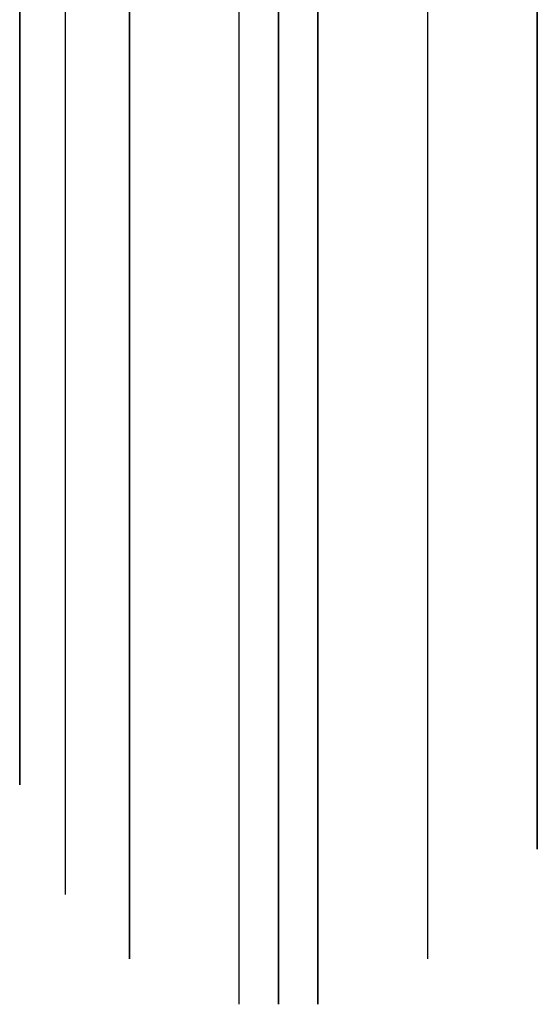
# Model space of a CAD drawing. Header units: millimetres. Extents: x -430 to 720, y 17 to 537.
# Tile 244 of 256: x 443.98 to 445.98, y 270.36 to 274.16. Entities that reach past the tile are written whole.
import ezdxf

# ---------------------------------------------------------------- set-up
doc = ezdxf.new("R2010")
doc.units = ezdxf.units.MM
doc.layers.add('Layer 01', color=7, linetype='Continuous', true_color=0x000000)

# ---------------------------------------------------------------- blocks, each defined once
blk = doc.blocks.new('Farmhouse m6 trestle bolt v1')
at = {"layer": 'Layer 01', "color": 253, "true_color": 0xa0a0a0, "extrusion": (0, 1, 0)}
for centre, radius, start, end in [((0, 0, 47), 6.1515, 270, 90), ((0, 0, 47), 6.1515, 90, 270), ((0, 0, 46.8243), 6.5757, 0, 90), ((0, 0, 46.1515), 7, 90, 180), ((0, 0, 46), 7, 0, 180), ((0, 0, 45.8485), 7, 0, 90), ((0, 0, 45.8485), 7, 90, 180), ((0, 0, 45.4243), 6.8243, 0, 90)]:
    blk.add_arc(centre, radius, start, end, dxfattribs=at)
at = {"layer": 'Layer 01', "color": 253, "true_color": 0xa0a0a0, "extrusion": (0, -1, 0)}
for centre, radius, start, end in [((0, 0, -46.8243), 6.5757, 0, 90), ((0, 0, -46.5757), 6.8243, 90, 180), ((0, 0, -46.5757), 6.8243, 0, 90), ((0, 0, -46.1515), 7, 90, 180), ((0, 0, -45.4243), 6.8243, 0, 90), ((0, 0, -45), 6.4, 0, 180)]:
    blk.add_arc(centre, radius, start, end, dxfattribs=at)
blk = doc.blocks.new('Farmhouse rectangular coffee table assembly v1')
at = {"layer": 'Layer 01', "rotation": 90}
blk.add_blockref('Farmhouse m6 trestle bolt v1', (490.9783, 282.1563), dxfattribs=at)

msp = doc.modelspace()

# ---------------------------------------------------------------- block references
at = {"layer": 'Layer 01', "extrusion": (0, -1, 0)}
msp.add_blockref('Farmhouse rectangular coffee table assembly v1', (0, -288.2796, -277.359), dxfattribs=at)

doc.saveas('drawing.dxf')
